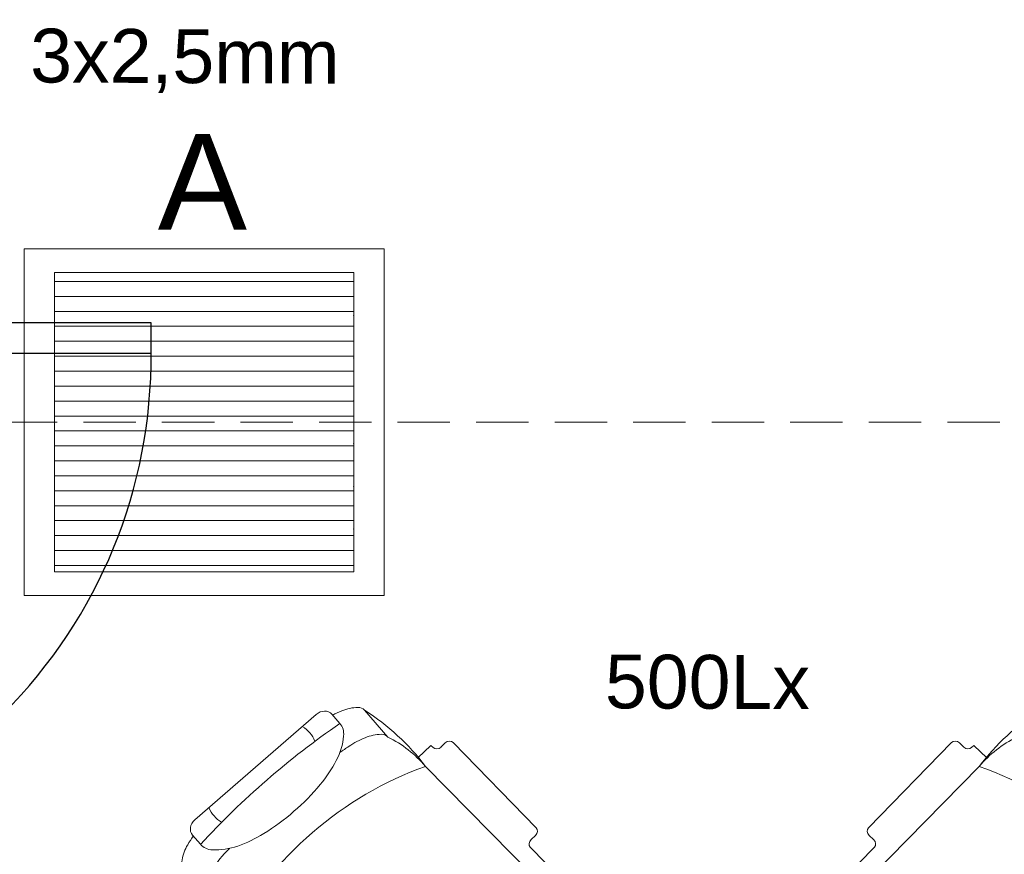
# Model space of a CAD drawing. Header units: inches. Extents: x 65192 to 78842, y -37594 to -36109.
# Tile 38 of 63: x 67355 to 67520, y -36754 to -36614. Entities that reach past the tile are written whole.
import ezdxf
from ezdxf.enums import TextEntityAlignment as Align

# ---------------------------------------------------------------- set-up
doc = ezdxf.new("R2010")
doc.units = ezdxf.units.IN
doc.header["$MEASUREMENT"] = 0
doc.linetypes.add('HIDDEN', pattern=[0.375, 0.25, -0.125])
for name, color, linetype, lineweight in [('E-opisy', 240, 'Continuous', 25), ('LUXIONA', 140, 'Continuous', 20), ('p--dach', 7, 'Continuous', 30), ('p--wyposażenie', 251, 'Continuous', 0)]:
    doc.layers.add(name, color=color, linetype=linetype, lineweight=lineweight)
doc.layers.add('p--drzwi', color=7, linetype='Continuous')
doc.styles.add('GENERATED_STYLE_2', font='arial.ttf')
doc.styles.get("Standard").update_dxf_attribs({"font": 'ARIAL.TTF'})

# ---------------------------------------------------------------- blocks, each defined once
blk = doc.blocks.new('drzwi-90-100')
for p, q in [((10.1, 87.38), (5.05, 87.38)), ((5.05, 87.38), (5.05, 2.53)), ((10.1, 2.53), (10.1, 87.38)), ((5.05, 2.53), (0, 2.53)), ((0, 2.53), (0, -2.53)), ((5.05, -2.53), (5.05, 2.53)), ((5.05, 2.53), (10.1, 2.53)), ((100, 2.53), (94.95, 2.53)), ((94.95, 2.53), (94.95, -2.53)), ((100, -2.53), (100, 2.53)), ((0, -2.53), (5.05, -2.53)), ((94.95, -2.53), (100, -2.53))]:
    blk.add_line(p, q)
blk.add_arc((10.8, 3.23), 84.15, 359.5233, 90.4767)
blk = doc.blocks.new('sof11_r')
for p, q in [((45.17, 39.11), (21.82, 37.98)), ((46.23, 38.16), (46.28, 37.16)), ((20.87, 36.93), (20.93, 35.93)), ((51.6, 36.44), (47.33, 36.22)), ((51.6, 36.44), (51.76, 33.45)), ((19.98, 34.88), (19.38, 34.85)), ((19.38, 34.85), (19.53, 31.85)), ((53.8, 33.56), (21.8, 31.85)), ((12.61, 30.34), (5.61, 30.34)), ((59.07, -7.89), (59.07, 28.56)), ((2, 25.76), (4.37, 25.76)), ((0, 23.76), (0, -3.09)), ((2, -5.09), (4.37, -5.09)), ((12.61, -9.66), (5.61, -9.66)), ((19.38, -14.18), (19.53, -11.18)), ((53.8, -12.88), (21.8, -11.18)), ((51.6, -15.77), (51.76, -12.78)), ((19.98, -14.21), (19.38, -14.18)), ((20.87, -16.26), (20.93, -15.26)), ((51.6, -15.77), (47.33, -15.54)), ((45.17, -18.43), (21.82, -17.31)), ((46.23, -17.49), (46.28, -16.49))]:
    blk.add_line(p, q)
for points in [[(2.23, 25.76, -0.030204), (2.78, 27.41, -0.097163), (4.32, 29.79, -0.203453), (5.61, 30.34, -0.203453)], [(8.71, 22.55, -0.01879), (8.95, 24.41, -0.054131), (9.78, 27.41, -0.097163), (11.32, 29.79, -0.203453), (12.61, 30.34, -0.203453)], [(4.37, -5.09, 0.184283), (6.75, -4.18, 0.102242), (9.43, -0.57, 0.061197), (10.93, 4.08, 0.047488), (11.52, 10.34, 0.047488), (10.93, 16.59, 0.061197), (9.43, 21.24, 0.102242), (6.75, 24.85, 0.184283), (4.37, 25.76, 0.184283)], [(8.71, -1.88, 0.01879), (8.95, -3.74, 0.054131), (9.78, -6.74, 0.097163), (11.32, -9.12, 0.203453), (12.61, -9.66, 0.203453)], [(2.23, -5.09, 0.030204), (2.78, -6.74, 0.097163), (4.32, -9.12, 0.203453), (5.61, -9.66, 0.203453)]]:
    blk.add_lwpolyline(points, format="xyb")
for centre, radius, start, end in [((21.87, 36.99), 1, 93.0448, 183.0448), ((45.23, 38.11), 1, 3.0448, 93.0448), ((47.28, 37.21), 1, 183.0448, 273.0448), ((19.93, 35.88), 1, 273.0448, 3.0448), ((54.07, 28.56), 5, 0, 93.0448), ((18.77, -22.91), 54.85, 86.8308, 103.8805), ((21.41, 5.61), 26.24, 89.1562, 109.5996), ((68.33, 10.34), 51.27, 155.1826, 204.8174), ((2, 23.76), 2, 90, 180), ((122.88, 10.34), 119.5, 172.5855, 187.4145), ((1.91, 14.05), 6.89, 73.9141, 106.0859), ((1.91, 6.62), 6.89, 253.9141, 286.0859), ((2, -3.09), 2, 180, 270), ((54.07, -7.89), 5, 266.9552, 0), ((18.77, 43.58), 54.85, 256.1195, 273.1692), ((21.41, 15.06), 26.24, 250.4004, 270.8438), ((19.93, -15.21), 1, 356.9552, 86.9552), ((21.87, -16.31), 1, 176.9552, 266.9552), ((47.28, -16.54), 1, 86.9552, 176.9552), ((45.23, -17.44), 1, 266.9552, 356.9552)]:
    blk.add_arc(centre, radius, start, end)
blk = doc.blocks.new('A')
at = {"layer": 'LUXIONA', "linetype": 'Continuous'}
h = blk.add_hatch(dxfattribs=at)
h.set_pattern_fill('ANSI31', color=256, scale=200, angle=135)
h.set_pattern_definition([(180, (365.154, -7.218), (-2e-15, -25), [])])
h.paths.add_polyline_path([(51, 540), (51, 40), (551, 40), (551, 540)])
for p, q in [((51, 290), (51, 540)), ((301, 540), (51, 540)), ((301, 540), (551, 540)), ((551, 540), (551, 40))]:
    blk.add_line(p, q, dxfattribs=at)
for points in [[(0, 580), (602, 580), (602, 0), (0, 0)], [(51, 540), (551, 540), (551, 40), (51, 40)], [(51, 540), (551, 540), (551, 40), (51, 40)]]:
    blk.add_lwpolyline(points, close=True, dxfattribs=at)
for p in [(551, 468.6), (551, 397.1), (551, 325.7), (551, 254.3), (551, 182.9), (551, 111.4)]:
    blk.add_point(p, dxfattribs=at)
at = {"layer": 'LUXIONA'}
blk.add_attdef('OZNACZENIE', text='', height=80, dxfattribs=at).set_placement((298.1, 611.8), align=Align.CENTER)

msp = doc.modelspace()

# ---------------------------------------------------------------- linework, layer by layer
at = {"layer": 'p--dach', "linetype": 'HIDDEN', "lineweight": 20, "ltscale": 35}
msp.add_line((66434.14, -36681.75), (67714.14, -36681.75), dxfattribs=at)
msp.add_line((66434.14, -36681.75), (67714.14, -36681.75), dxfattribs=at)

# ---------------------------------------------------------------- block references
at = {"layer": 'LUXIONA', "color": 7, "linetype": 'ByBlock'}
ref = msp.add_blockref('A', (67356.08, -36710.75), dxfattribs=dict(at, xscale=0.09999999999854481, yscale=0.1000000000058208, zscale=0.1))
ref.add_attrib('OZNACZENIE', 'A', dxfattribs={"height": 16}).set_placement((67385.89, -36649.56), align=Align.CENTER)
at = {"layer": 'p--drzwi', "rotation": 270}
msp.add_blockref('drzwi-90-100', (67289.94, -36660.1), dxfattribs=at)
at = {"layer": 'p--wyposażenie', "linetype": 'Continuous', "lineweight": 5}
for p, xscale, rotation in [((67402.58, -36732.65), -0.8499999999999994, 130.9655730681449), ((67536.31, -36732.65), 0.8499999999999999, 229.0344269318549)]:
    msp.add_blockref('sof11_r', p, dxfattribs=dict(at, xscale=xscale, rotation=rotation))

# ---------------------------------------------------------------- texts
at = {"layer": 'E-opisy', "color": 7, "linetype": 'Continuous', "insert": (67315.3, -36600.77), "char_height": 9, "attachment_point": 1, "rotation": 359.7673, "style": 'GENERATED_STYLE_2'}
msp.add_mtext('zasilanie z jednostki zewn\\PNYM-J 3x2,5mm', dxfattribs=at)
at = {"layer": 'E-opisy', "linetype": 'Continuous', "insert": (67453.19, -36720.6), "char_height": 9, "attachment_point": 1, "rotation": 359.7673, "style": 'GENERATED_STYLE_2'}
msp.add_mtext('500Lx', dxfattribs=at)

doc.saveas('drawing.dxf')
